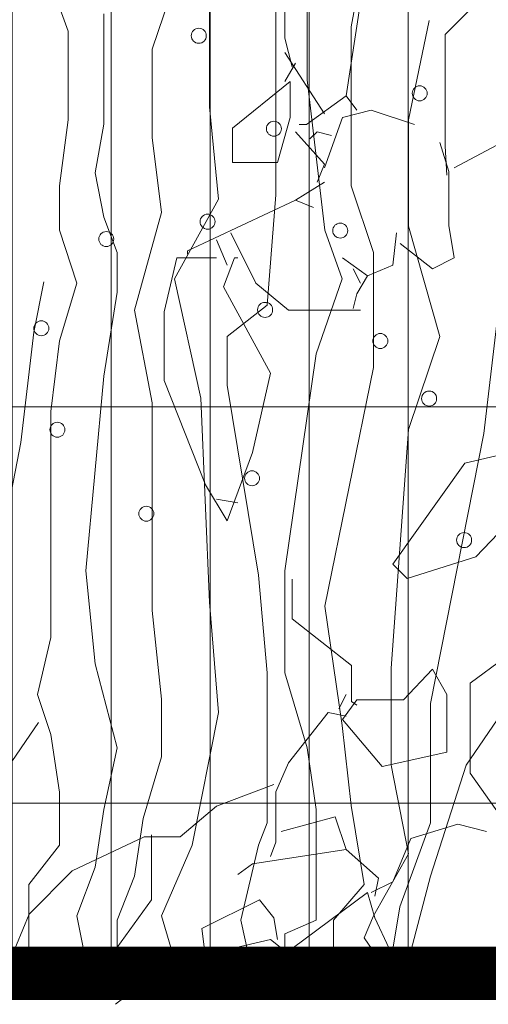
# Model space of a CAD drawing. Header units: millimetres. Extents: x 16698 to 93787, y -21104 to 39413.
# Tile 97 of 256: x 24592 to 24619, y 9745 to 9801. Entities that reach past the tile are written whole.
import ezdxf

# ---------------------------------------------------------------- set-up
doc = ezdxf.new("R2010")
doc.units = ezdxf.units.MM
doc.linetypes.add('HIDDEN', pattern=[9.525, 6.35, -3.175])
for name, color, linetype, lineweight in [('!MODUS_OPIS', 3, 'Continuous', 13), ('__MODUS_ŚCIANY', 2, 'Continuous', 35), ('_MODUS - zielen', 66, 'Continuous', 9), ('Hatch', 4, 'Continuous', 5)]:
    doc.layers.add(name, color=color, linetype=linetype, lineweight=lineweight)

msp = doc.modelspace()

# ---------------------------------------------------------------- hatches: boundary and pattern name
at = {"layer": 'Hatch', "ltscale": 2, "true_color": 0xc7c7c7}
h = msp.add_hatch(dxfattribs=at)
h.set_pattern_fill('GRATE', color=9, scale=7, angle=90)
h.paths.add_polyline_path([(24866.08516, 9993.23322), (25012.58516, 9993.23322), (25012.58516, 9747.23322), (24548.33412, 9747.23322), (24548.33412, 9824.23322), (24866.08516, 9824.23322)])

# ---------------------------------------------------------------- linework, layer by layer
at = {"layer": '!MODUS_OPIS', "linetype": 'HIDDEN', "ltscale": 2}
msp.add_lwpolyline([(25137.17444, 9747.23322), (24244.37684, 9747.23322)], dxfattribs=at)
at = {"layer": '__MODUS_ŚCIANY', "ltscale": 2, "const_width": 3}
msp.add_lwpolyline([(24476.35722, 9747.23322), (25137.17444, 9747.23322)], dxfattribs=at)
at = {"layer": '_MODUS - zielen', "transparency": 33554687}
for p, q in [((24603.05446, 9800.31612), (24603.05446, 9806.27026)), ((24610.98916, 9800.31612), (24612.01004, 9805.70641)), ((24608.53513, 9797.35387), (24608.53513, 9803.78196)), ((24595.11975, 9800.07914), (24594.13814, 9802.80442)), ((24599.82332, 9799.07198), (24601.09123, 9802.80442)), ((24606.77641, 9797.82783), (24606.77641, 9802.80442)), ((24597.12388, 9794.86557), (24597.12388, 9801.05669)), ((24614.2203, 9795.10255), (24615.38347, 9800.68612)), ((24603.05446, 9795.84312), (24603.05446, 9800.31612)), ((24610.98916, 9791.39974), (24610.98916, 9800.31612)), ((24595.11975, 9795.10255), (24595.11975, 9800.07914)), ((24599.82332, 9794.12501), (24599.82332, 9799.07198)), ((24606.77641, 9790.89615), (24606.77641, 9797.82783)), ((24609.51674, 9788.91144), (24608.53513, 9797.35387)), ((24603.54526, 9790.65917), (24603.05446, 9795.84312)), ((24594.62895, 9791.39974), (24595.11975, 9795.10255)), ((24596.63307, 9792.1403), (24597.12388, 9794.86557)), ((24614.2203, 9789.14842), (24614.2203, 9795.10255)), ((24600.35502, 9789.91861), (24599.82332, 9794.12501)), ((24597.12388, 9789.652), (24596.63307, 9792.1403)), ((24594.62895, 9788.91144), (24594.62895, 9791.39974)), ((24612.25708, 9787.66729), (24610.98916, 9791.39974)), ((24606.2856, 9784.70504), (24606.77641, 9790.89615)), ((24601.09123, 9786.18617), (24603.54526, 9790.65917)), ((24597.86009, 9787.66729), (24597.12388, 9789.652)), ((24598.8417, 9784.43844), (24600.35502, 9789.91861)), ((24615.97903, 9782.95731), (24614.2203, 9789.14842)), ((24595.61056, 9785.94919), (24594.62895, 9788.91144)), ((24610.49836, 9786.18617), (24609.51674, 9788.91144)), ((24597.86009, 9785.4456), (24597.86009, 9787.66729)), ((24612.25708, 9781.20958), (24612.25708, 9787.66729)), ((24593.19567, 9783.1978), (24593.75058, 9786.02199)), ((24594.62895, 9782.72033), (24595.61056, 9785.94919)), ((24602.56365, 9779.49147), (24601.09123, 9786.18617)), ((24609.02594, 9781.97976), (24610.49836, 9786.18617)), ((24597.12388, 9780.73562), (24597.86009, 9785.4456)), ((24604.03607, 9782.95731), (24606.2856, 9784.70504)), ((24599.82332, 9779.22487), (24598.8417, 9784.43844)), ((24618.43306, 9777.50676), (24619.16927, 9783.69787)), ((24592.45946, 9777.00669), (24593.19567, 9783.1978)), ((24594.13814, 9778.75091), (24594.62895, 9782.72033)), ((24604.03607, 9780.23203), (24604.03607, 9782.95731)), ((24614.2203, 9777.74374), (24615.97903, 9782.95731)), ((24607.26721, 9769.80489), (24609.02594, 9781.97976)), ((24609.51674, 9767.82018), (24612.25708, 9781.20958)), ((24596.10137, 9769.80489), (24597.12388, 9780.73562)), ((24605.79479, 9769.56791), (24604.03607, 9780.23203)), ((24599.82332, 9767.5832), (24599.82332, 9779.22487)), ((24603.05446, 9768.05716), (24602.56365, 9779.49147)), ((24594.13814, 9766.07245), (24594.13814, 9778.75091)), ((24613.23869, 9764.35434), (24614.2203, 9777.74374)), ((24615.44732, 9762.36963), (24618.43306, 9777.50676)), ((24589.47372, 9761.86956), (24592.45946, 9777.00669)), ((24596.63307, 9764.59133), (24596.10137, 9769.80489)), ((24607.26721, 9764.08774), (24607.26721, 9769.80489)), ((24606.2856, 9764.08774), (24605.79479, 9769.56791)), ((24600.35502, 9762.60661), (24599.82332, 9767.5832)), ((24603.54526, 9761.86605), (24603.05446, 9768.05716)), ((24610.49836, 9761.12549), (24609.51674, 9767.82018)), ((24593.40193, 9762.87322), (24594.13814, 9766.07245)), ((24597.86009, 9759.88134), (24596.63307, 9764.59133)), ((24613.23869, 9758.9038), (24613.23869, 9764.35434)), ((24606.2856, 9755.67494), (24606.2856, 9764.08774)), ((24608.53513, 9759.88134), (24607.26721, 9764.08774)), ((24594.13814, 9760.6219), (24593.40193, 9762.87322)), ((24600.35502, 9759.37776), (24600.35502, 9762.60661)), ((24615.44732, 9755.67494), (24615.44732, 9762.36963)), ((24602.07285, 9754.43079), (24603.54526, 9761.86605)), ((24617.45145, 9758.9038), (24619.42423, 9761.80302)), ((24591.47784, 9758.40373), (24593.45062, 9761.30295)), ((24610.98916, 9756.65248), (24610.49836, 9761.12549)), ((24594.62895, 9757.39305), (24594.13814, 9760.6219)), ((24597.12388, 9756.4155), (24597.86009, 9759.88134)), ((24609.02594, 9756.4155), (24608.53513, 9759.88134)), ((24599.33251, 9755.91192), (24600.35502, 9759.37776)), ((24614.2203, 9753.92721), (24613.23869, 9758.9038)), ((24615.44732, 9752.68306), (24617.45145, 9758.9038)), ((24594.62895, 9754.43079), (24594.62895, 9757.39305)), ((24611.72537, 9752.2091), (24610.98916, 9756.65248)), ((24596.63307, 9753.18664), (24597.12388, 9756.4155)), ((24598.8417, 9752.68306), (24599.33251, 9755.91192)), ((24609.02594, 9752.68306), (24609.02594, 9756.4155)), ((24605.79479, 9754.43079), (24606.2856, 9755.67494)), ((24613.7295, 9750.96495), (24615.44732, 9755.67494)), ((24592.91112, 9752.2091), (24594.62895, 9754.43079)), ((24600.35502, 9750.46137), (24602.07285, 9754.43079)), ((24604.81318, 9750.22439), (24605.79479, 9754.43079)), ((24612.25708, 9750.46137), (24614.2203, 9753.92721)), ((24595.61056, 9750.46137), (24596.63307, 9753.18664)), ((24597.86009, 9750.22439), (24598.8417, 9752.68306)), ((24609.02594, 9750.22439), (24609.02594, 9752.68306)), ((24613.94346, 9746.91038), (24615.44732, 9752.68306)), ((24592.91112, 9746.91038), (24592.91112, 9752.2091)), ((24610.00755, 9750.22439), (24611.72537, 9752.2091)), ((24613.06436, 9746.91038), (24613.7295, 9750.96495)), ((24596.31098, 9746.91038), (24595.61056, 9750.46137)), ((24601.40565, 9746.91038), (24600.35502, 9750.46137)), ((24611.72537, 9749.21722), (24612.25708, 9750.46137)), ((24597.86009, 9746.91038), (24597.86009, 9750.22439)), ((24605.53566, 9746.91038), (24604.81318, 9750.22439)), ((24607.26721, 9749.4542), (24609.02594, 9750.22439)), ((24610.00755, 9746.91038), (24610.00755, 9750.22439)), ((24607.26721, 9746.91038), (24607.26721, 9749.4542)), ((24613.31793, 9746.91038), (24611.72537, 9749.21722))]:
    msp.add_line(p, q, dxfattribs=at)
for points in [[(24616.36921, 9792.01265), (24616.2677, 9793.62973), (24616.2677, 9799.89555), (24621.21966, 9804.84765), (24623.44344, 9804.84765), (24625.06026, 9804.94863), (24626.27314, 9803.53379), (24629.70967, 9802.72538), (24629.91164, 9801.51263), (24625.06026, 9797.47006), (24623.64541, 9796.05522), (24616.77315, 9792.41698)], [(24607.27316, 9803.73589), (24607.27316, 9799.69345), (24607.67816, 9798.0765)], [(24611.5177, 9801.71474), (24610.70982, 9796.45942), (24611.31573, 9795.65101)], [(24607.27316, 9798.88491), (24609.49695, 9795.44878)], [(24607.88013, 9798.2786), (24607.27316, 9797.26796)], [(24607.57665, 9797.26796), (24604.34301, 9794.64037), (24604.34301, 9792.7202), (24606.86922, 9792.7202), (24607.57665, 9795.24668), (24607.57665, 9797.26796)], [(24610.70982, 9796.45942), (24608.48604, 9794.84247), (24608.0821, 9794.84247)], [(24614.55042, 9794.84247), (24612.12467, 9795.65101), (24610.50785, 9795.24668), (24609.49695, 9792.41698)], [(24607.88013, 9794.43814), (24609.49695, 9792.61908), (24609.09301, 9791.60844)], [(24609.90089, 9794.23603), (24609.09301, 9794.43814), (24608.68801, 9794.03393)], [(24615.96527, 9793.83183), (24616.46967, 9792.21475), (24616.46967, 9789.18295), (24616.77315, 9787.36377), (24615.56027, 9786.75746), (24613.74149, 9788.17231)], [(24609.49695, 9791.60844), (24607.88013, 9790.5978), (24608.88998, 9790.19359)], [(24607.88013, 9790.5978), (24601.81575, 9787.76811), (24601.81575, 9787.566)], [(24604.2415, 9788.77875), (24605.65635, 9785.94892), (24607.47513, 9784.43296), (24611.5177, 9784.43296)], [(24613.53952, 9788.77875), (24613.33755, 9786.95956), (24611.9227, 9786.35326), (24610.50785, 9787.36377)], [(24603.43256, 9788.37441), (24604.03953, 9786.95956)], [(24603.43256, 9787.36377), (24601.20984, 9787.36377), (24600.50241, 9784.33197), (24600.50241, 9780.49164), (24602.82665, 9774.62988), (24604.03953, 9772.60873), (24605.45438, 9776.44907), (24606.46528, 9780.89584), (24603.83756, 9785.74682), (24604.44347, 9787.36377), (24604.64544, 9787.36377)], [(24611.11376, 9786.75746), (24611.5177, 9785.94892)], [(24611.9227, 9786.35326), (24611.31573, 9785.34262), (24611.11376, 9784.53408)], [(24622.63451, 9775.43842), (24617.98603, 9770.58745), (24614.14543, 9769.37483), (24613.33755, 9770.18324), (24617.38012, 9775.84263), (24620.81572, 9776.65117), (24622.63451, 9777.66181), (24622.63451, 9775.43842)], [(24603.43256, 9773.82134), (24604.64544, 9773.61937)], [(24624.65632, 9770.99165), (24620.91723, 9766.14067), (24620.91723, 9764.11939), (24621.42269, 9763.71518), (24621.82663, 9762.30033), (24623.84738, 9761.28969), (24623.84738, 9754.61966), (24621.82663, 9753.40678), (24619.40087, 9756.03451), (24617.68254, 9758.46), (24617.68254, 9763.51295), (24619.60284, 9764.92806), (24620.61375, 9764.52359)], [(24607.67816, 9769.34609), (24607.67816, 9767.1227), (24611.01225, 9764.49511), (24611.01225, 9762.47382), (24611.31573, 9762.27172)], [(24611.31573, 9762.57481), (24613.94346, 9762.57481), (24615.56027, 9764.29287), (24616.36921, 9762.87803), (24616.36921, 9759.64413), (24612.73058, 9758.83559), (24610.50785, 9761.46318), (24611.31573, 9762.57481)], [(24610.70982, 9762.87803), (24610.30483, 9762.06962)], [(24610.70982, 9761.66528), (24609.69892, 9761.86738), (24607.47513, 9759.03769), (24606.76771, 9757.42061), (24606.76771, 9754.59092), (24606.46528, 9753.78238)], [(24606.66725, 9757.82495), (24603.43256, 9756.6122), (24601.41181, 9754.89414), (24599.39105, 9754.89414), (24595.34848, 9752.97397), (24592.92272, 9750.54861), (24591.50788, 9747.11248), (24592.31576, 9745.89973), (24594.94348, 9745.89973), (24596.15636, 9746.30394), (24599.79499, 9751.35702), (24599.79499, 9754.79302), (24599.79499, 9754.99512)], [(24607.07119, 9755.19722), (24610.10286, 9756.00576), (24610.70982, 9754.18671)], [(24618.59194, 9755.19722), (24616.97512, 9755.60156), (24614.3474, 9754.79302), (24613.33755, 9752.36766), (24612.12467, 9751.76135)], [(24612.32664, 9751.55912), (24612.52861, 9752.56976), (24610.70982, 9754.18671), (24605.45438, 9753.37817), (24604.64544, 9752.77187)], [(24613.94346, 9746.91038), (24612.32664, 9750.34638), (24611.9227, 9751.76135), (24604.84741, 9746.50604), (24604.2415, 9746.50604)], [(24606.86922, 9749.13363), (24606.66725, 9750.34638), (24605.85832, 9751.35702), (24602.62468, 9749.74007), (24602.82665, 9748.12312), (24599.59302, 9746.91038), (24597.77318, 9745.4954)], [(24607.47513, 9748.32522), (24606.46528, 9749.13363), (24603.02862, 9748.32522)], [(24604.34301, 9748.32522), (24604.34301, 9747.23322)]]:
    msp.add_lwpolyline(points, dxfattribs=at)
for points in [[(24602.02888, 9799.82436, 1), (24602.87043, 9799.82436, 1)], [(24614.42174, 9796.59551, 1), (24615.26329, 9796.59551, 1)], [(24606.24164, 9794.61079, 1), (24607.08318, 9794.61079, 1)], [(24602.51969, 9789.39723, 1), (24603.36124, 9789.39723, 1)], [(24609.96359, 9788.89364, 1), (24610.80513, 9788.89364, 1)], [(24596.83451, 9788.41968, 1), (24597.67606, 9788.41968, 1)], [(24605.75083, 9784.45026, 1), (24606.59238, 9784.45026, 1)], [(24593.1926, 9783.41698, 1), (24594.03415, 9783.41698, 1)], [(24612.21312, 9782.70253, 1), (24613.05466, 9782.70253, 1)], [(24614.95345, 9779.47367, 1), (24615.795, 9779.47367, 1)], [(24594.09418, 9777.72594, 1), (24594.93573, 9777.72594, 1)], [(24605.01462, 9775.00066, 1), (24605.85617, 9775.00066, 1)], [(24599.08404, 9773.01595, 1), (24599.92559, 9773.01595, 1)], [(24616.91668, 9771.53483, 1), (24617.75822, 9771.53483, 1)]]:
    msp.add_lwpolyline(points, format="xyb", close=True, dxfattribs=at)

doc.saveas('drawing.dxf')
